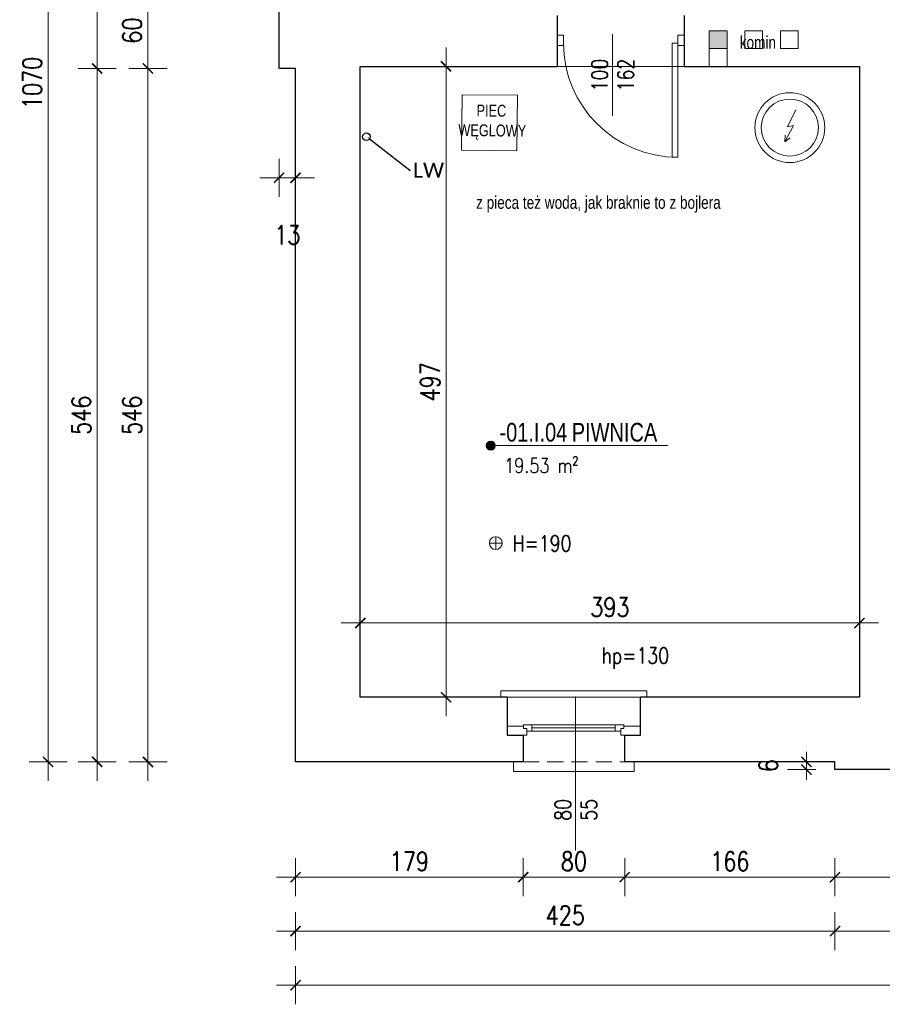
# Model space of a CAD drawing. Header units: millimetres. Extents: x 284606 to 569416, y -192995 to -95103.
# Tile 46 of 178: x 286775 to 287454, y -101558 to -100782. Entities that reach past the tile are written whole.
import ezdxf
from ezdxf import colors
from ezdxf.entities.mleader import LeaderData, LeaderLine
from ezdxf.enums import TextEntityAlignment as Align
from ezdxf.lldxf.tags import DXFTag
from ezdxf.math import Vec2, Vec3

# ---------------------------------------------------------------- set-up
doc = ezdxf.new("R2010")
doc.units = ezdxf.units.MM
doc.linetypes.add('HIDDEN', pattern=[9.525, 6.35, -3.175])
doc.layers.get('0').update_dxf_attribs({"lineweight": 0})
for name, color, linetype, lineweight in [('!STR_Konstrukcja 0.20', 200, 'Continuous', 20), ('!STR_Konstrukcja 0.30', 64, 'Continuous', 30), ('!STR_Opisy 0.09', 8, 'Continuous', 9), ('!STR_Przerywana 0.09', 8, 'HIDDEN', 9), ('!STR_Stolarka drzwiowa', 30, 'Continuous', 15), ('!STR_Stolarka okienna', 72, 'Continuous', 15), ('!STR_Wymiarowanie', 254, 'Continuous', 9)]:
    doc.layers.add(name, color=color, linetype=linetype, lineweight=lineweight)
doc.layers.add('!STR_Obrysy pomieszczeń', color=215, linetype='Continuous', lineweight=9, plot=False)
for name, color, linetype, lineweight, true_color in [('!STR_Wentylacja', 7, 'Continuous', 15, 0x3399ff), ('EKO Wyposażenie', 7, 'Continuous', 5, 0x919191), ('IS_Powrót', 5, 'SOLID', 30, 0x0000ff)]:
    doc.layers.add(name, color=color, linetype=linetype, lineweight=lineweight, true_color=true_color)
doc.styles.add('1_50', font='txt', dxfattribs={"width": 0.8})
doc.styles.add('AB_Arial', font='NirmalaS.ttf')
doc.styles.add('EKO 1-10', font='romans.shx', dxfattribs={"width": 0.8, "height": 15})
doc.styles.add('EKO 1-5', font='romans.shx', dxfattribs={"width": 0.8, "height": 10})
doc.styles.get("Standard").update_dxf_attribs({"font": 'calibri.ttf'})
tags = doc.linetypes.add('SOLID', pattern=[10, 10, 0]).pattern_tags.tags
tags[6:7] = [DXFTag(74, 4), DXFTag(75, 0), DXFTag(340, '0'), DXFTag(46, 0.0), DXFTag(50, 0.0), DXFTag(44, 0.0), DXFTag(45, 0.0)]
tags[4:5] = [DXFTag(74, 4), DXFTag(75, 0), DXFTag(340, '0'), DXFTag(46, 0.0), DXFTag(50, 0.0), DXFTag(44, 0.0), DXFTag(45, 0.0)]
doc.dimstyles.new('EKO wymiar 1-10', dxfattribs={"dimtxt": 15, "dimasz": 8, "dimexe": 15, "dimexo": 15, "dimgap": 5, "dimtad": 1, "dimdec": 0, "dimtxsty": 'EKO 1-10', "dimblk": 'ARCHTICK', "dimcen": 10, "dimdle": 15, "dimclrd": 256, "dimclre": 256, "dimclrt": 256, "dimazin": 2, "dimtfac": 1, "dimtdec": 0, "dimtmove": 2, "dimatfit": 3, "dimldrblk": 'ARCHTICK', "dimfxl": 15, "dimfxlon": 1, "dimlwd": -1, "dimlwe": -1, "dimarcsym": 0})

# ---------------------------------------------------------------- blocks, each defined once
blk = doc.blocks.new('_ArchTick')
at = {"color": 0, "linetype": 'ByBlock', "const_width": 0.15}
blk.add_lwpolyline([(-0.5, -0.5), (0.5, 0.5)], dxfattribs=at)
blk = doc.blocks.new('*D242')
at = {"layer": '!STR_Wymiarowanie', "ltscale": 1.5, "transparency": 16777216}
for p, q in [((287043.04, -101242.4), (287043.04, -101272.4)), ((287436.04, -101242.4), (287436.04, -101272.4)), ((287028.04, -101257.4), (287451.04, -101257.4))]:
    blk.add_line(p, q, dxfattribs=at)
at = {"layer": 'Defpoints', "color": 0, "ltscale": 1.5, "transparency": 16777216}
for p in [(287043.04, -100818.86), (287436.04, -100818.86), (287436.04, -101257.4)]:
    blk.add_point(p, dxfattribs=at)
at = {"layer": '!STR_Wymiarowanie', "ltscale": 1.5, "transparency": 16777216, "xscale": 8, "yscale": 8, "zscale": 8, "rotation": 180}
blk.add_blockref('_ArchTick', (287043.04, -101257.4), dxfattribs=at)
at = {"layer": '!STR_Wymiarowanie', "ltscale": 1.5, "transparency": 16777216, "xscale": 8, "yscale": 8, "zscale": 8}
blk.add_blockref('_ArchTick', (287436.04, -101257.4), dxfattribs=at)
at = {"layer": '!STR_Wymiarowanie', "ltscale": 1.5, "transparency": 16777216, "insert": (287239.54, -101244.9), "char_height": 15, "attachment_point": 5, "style": 'EKO 1-10'}
blk.add_mtext('393', dxfattribs=at)
blk = doc.blocks.new('*D243')
at = {"layer": '!STR_Wymiarowanie', "ltscale": 1.5, "transparency": 16777216}
for p, q in [((287110.54, -101330.86), (287110.54, -100803.86)), ((287095.54, -100818.86), (287125.54, -100818.86)), ((287095.54, -101315.86), (287125.54, -101315.86))]:
    blk.add_line(p, q, dxfattribs=at)
at = {"layer": 'Defpoints', "color": 0, "ltscale": 1.5, "transparency": 16777216}
for p in [(287043.04, -100818.86), (287110.54, -100818.86), (287043.04, -101315.86)]:
    blk.add_point(p, dxfattribs=at)
at = {"layer": '!STR_Wymiarowanie', "ltscale": 1.5, "transparency": 16777216, "xscale": 8, "yscale": 8, "zscale": 8}
for p, rotation in [((287110.54, -100818.86), 90), ((287110.54, -101315.86), 270)]:
    blk.add_blockref('_ArchTick', p, dxfattribs=dict(at, rotation=rotation))
at = {"layer": '!STR_Wymiarowanie', "ltscale": 1.5, "transparency": 16777216, "insert": (287098.04, -101067.36), "char_height": 15, "attachment_point": 5, "rotation": 90, "style": 'EKO 1-10'}
blk.add_mtext('497', dxfattribs=at)
blk = doc.blocks.new('*U225')
at = {"layer": '!STR_Konstrukcja 0.20', "linetype": 'Continuous', "lineweight": 15}
for points in [[(8.12, 50.87), (0.62, 50.87), (0.62, 58.37), (95.62, 58.37), (95.62, 50.87), (88.12, 50.87)], [(-4.38, -0.13), (-9.38, -0.13), (-9.38, -5.13), (105.62, -5.13), (105.62, -0.13), (100.62, -0.13)]]:
    blk.add_lwpolyline(points, dxfattribs=at)
at = {"layer": '!STR_Konstrukcja 0.30', "ltscale": 2}
for points in [[(-4.38, -0.13), (-4.38, 29.68), (8.12, 29.68), (8.12, 50.87)], [(88.12, 50.87), (88.12, 29.68), (100.62, 29.68), (100.62, -0.13)]]:
    blk.add_lwpolyline(points, dxfattribs=at)
at = {"layer": '!STR_Przerywana 0.09', "ltscale": 2}
for points in [[(8.12, 50.87), (88.12, 50.87)], [(-4.38, -0.13), (100.62, -0.13)]]:
    blk.add_lwpolyline(points, dxfattribs=at)
at = {"layer": '!STR_Stolarka okienna', "ltscale": 0.3}
for points in [[(-4.38, 22.64), (-4.38, 29.68), (11.02, 29.68), (11.02, 24.55), (8.52, 24.55), (8.52, 22.64), (-4.38, 22.64)], [(87.55, 21.56), (87.55, 24.55), (85.05, 24.55), (85.05, 26.7), (11.02, 26.7), (11.02, 24.55), (8.52, 24.55), (8.52, 21.56), (87.55, 21.56)], [(15.12, 26.7), (15.12, 21.56)], [(80.62, 24.13), (15.12, 24.13)], [(80.62, 21.56), (80.62, 26.7)], [(100.62, 22.64), (100.62, 29.68), (85.05, 29.68), (85.05, 24.55), (87.55, 24.55), (87.55, 22.64), (100.62, 22.64)]]:
    blk.add_lwpolyline(points, dxfattribs=at)
blk = doc.blocks.new('*U109')
at = {"layer": '!STR_Opisy 0.09', "linetype": 'Continuous'}
blk.add_line((0, 32.11), (0, -89.22), dxfattribs=at)
at = {"layer": '!STR_Opisy 0.09', "linetype": 'Continuous', "style": 'EKO 1-5', "width": 0.8}
blk.add_attdef('SZER', text='', height=12.5, rotation=270, dxfattribs=at).set_placement((0, 0), align=Align.BOTTOM_CENTER)
at = {"layer": '!STR_Opisy 0.09', "ltscale": 0.7, "style": 'EKO 1-5', "width": 0.8}
blk.add_attdef('WYS', text='', height=12.5, rotation=270, dxfattribs=at).set_placement((-10.53, 0), align=Align.MIDDLE_CENTER)
at = {"layer": '!STR_Opisy 0.09', "linetype": 'Continuous', "style": 'EKO 1-5', "width": 0.8}
blk.add_attdef('HP=', (-20.48, -115.31), '', height=12.5, rotation=180, dxfattribs=at)
blk = doc.blocks.new('wysokosc2')
at = {"ltscale": 2}
for points in [[(-5.06, 0.04), (5.03, 0.04)], [(0, 5.1), (0, -5.1)]]:
    blk.add_lwpolyline(points, dxfattribs=at)
blk.add_circle((0, 0), 5.03, dxfattribs=at)
at = {"ltscale": 2, "style": 'EKO 1-5', "width": 0.8}
blk.add_attdef('WYS', (13.29, -6.01), '', height=12.5, dxfattribs=at)
blk = doc.blocks.new('PIEC KAFLOWY')
at = {"layer": 'EKO Wyposażenie'}
blk.add_lwpolyline([(12.5, -14.8), (73.2, -14.8), (73.2, -75.5), (12.5, -75.5)], close=True, dxfattribs=at)
at = {"layer": 'EKO Wyposażenie', "insert": (33.9, -25.4), "char_height": 19.5, "attachment_point": 1, "style": '1_50'}
blk.add_mtext_dynamic_manual_height_columns('\\pi-5.3249;{\\H0.66667x;PIEC \\P\\pi-25.002;WĘGLOWY}', width=18.247, gutter_width=12.5, heights=[0], dxfattribs=at)
blk = doc.blocks.new('*U361')
at = {"layer": '!STR_Opisy 0.09', "linetype": 'Continuous'}
blk.add_line((-51.51, 6.91), (-51.51, -57.31), dxfattribs=at)
at = {"layer": '!STR_Stolarka drzwiowa'}
for points in [[(-90, 6.2), (-95, 6.2), (-95, -1.8), (-90, -1.8)], [(0, 0), (0, -90), (-4.38, -90), (-4.38, 0)], [(5, 6.2), (0, 6.2), (0, -1.8), (5, -1.8)]]:
    blk.add_lwpolyline(points, close=True, dxfattribs=at)
blk.add_arc((0, 0), 90, 180, 270, dxfattribs=at)
at = {"layer": '!STR_Opisy 0.09', "linetype": 'Continuous', "style": 'EKO 1-10', "width": 0.8}
blk.add_attdef('SZER', text='', height=12.5, rotation=90, dxfattribs=at).set_placement((-51.51, -25.2), align=Align.BOTTOM_CENTER)
at = {"layer": '!STR_Opisy 0.09', "ltscale": 0.7, "style": 'EKO 1-10', "width": 0.8}
blk.add_attdef('WYS', text='', height=12.5, rotation=90, dxfattribs=at).set_placement((-40.99, -25.2), align=Align.MIDDLE_CENTER)
blk = doc.blocks.new('bojler2')
for p, q in [((3.54, -15.77), (-2.89, -29.13)), ((1.82, -28.1), (-5.12, -40.79)), ((-2.89, -29.13), (1.82, -28.1)), ((-5.12, -40.79), (-4.81, -35.54)), ((-5.12, -40.79), (-0.84, -37.72))]:
    blk.add_line(p, q)
for radius in [27.5, 22.5]:
    blk.add_circle((-1.11, -29.71), radius)
blk = doc.blocks.new('*D376')
at = {"layer": '!STR_Wymiarowanie', "ltscale": 1.5, "transparency": 16777216}
for p, q in [((287394.32, -101366.86), (287394.32, -101358.86)), ((287401.79, -101366.86), (287379.32, -101366.86)), ((287394.32, -101366.86), (287394.32, -101372.86)), ((287401.79, -101372.86), (287379.32, -101372.86)), ((287394.32, -101372.86), (287394.32, -101380.86))]:
    blk.add_line(p, q, dxfattribs=at)
at = {"layer": 'Defpoints', "color": 0, "ltscale": 1.5, "transparency": 16777216}
for p in [(287416.79, -101366.86), (287394.32, -101372.86), (287416.79, -101372.86)]:
    blk.add_point(p, dxfattribs=at)
at = {"layer": '!STR_Wymiarowanie', "ltscale": 1.5, "transparency": 16777216, "xscale": 8, "yscale": 8, "zscale": 8}
for p, rotation in [((287394.32, -101366.86), 270), ((287394.32, -101372.86), 90)]:
    blk.add_blockref('_ArchTick', p, dxfattribs=dict(at, rotation=rotation))
at = {"layer": '!STR_Wymiarowanie', "ltscale": 1.5, "transparency": 16777216, "insert": (287364.32, -101369.86), "char_height": 15, "attachment_point": 5, "rotation": 90, "style": 'EKO 1-10'}
blk.add_mtext('6', dxfattribs=at)
blk = doc.blocks.new('*D377')
at = {"layer": '!STR_Wymiarowanie', "ltscale": 1.5, "transparency": 16777216}
for p, q in [((286979.04, -100891.61), (286979.04, -100921.61)), ((286992.04, -100891.61), (286992.04, -100921.61)), ((287007.04, -100906.61), (286964.04, -100906.61))]:
    blk.add_line(p, q, dxfattribs=at)
at = {"layer": 'Defpoints', "color": 0, "ltscale": 1.5, "transparency": 16777216}
for p in [(286979.04, -100820.51), (286992.04, -100820.51), (286979.04, -100906.61)]:
    blk.add_point(p, dxfattribs=at)
at = {"layer": '!STR_Wymiarowanie', "ltscale": 1.5, "transparency": 16777216, "xscale": 8, "yscale": 8, "zscale": 8, "rotation": 180}
blk.add_blockref('_ArchTick', (286979.04, -100906.61), dxfattribs=at)
at = {"layer": '!STR_Wymiarowanie', "ltscale": 1.5, "transparency": 16777216, "xscale": 8, "yscale": 8, "zscale": 8}
blk.add_blockref('_ArchTick', (286992.04, -100906.61), dxfattribs=at)
at = {"layer": '!STR_Wymiarowanie', "ltscale": 1.5, "transparency": 16777216, "insert": (286985.54, -100951.61), "char_height": 15, "attachment_point": 5, "style": 'EKO 1-10'}
blk.add_mtext('13', dxfattribs=at)
blk = doc.blocks.new('*D407')
at = {"layer": '!STR_Wymiarowanie', "ltscale": 1.5, "transparency": 16777216}
for p, q in [((286875.84, -100745.8), (286875.84, -100835.51)), ((286890.84, -100760.8), (286860.84, -100760.8)), ((286890.84, -100820.51), (286860.84, -100820.51))]:
    blk.add_line(p, q, dxfattribs=at)
at = {"layer": 'Defpoints', "color": 0, "ltscale": 1.5, "transparency": 16777216}
for p in [(286979.04, -100760.8), (286875.84, -100820.51), (286979.04, -100820.51)]:
    blk.add_point(p, dxfattribs=at)
at = {"layer": '!STR_Wymiarowanie', "ltscale": 1.5, "transparency": 16777216, "xscale": 8, "yscale": 8, "zscale": 8}
for p, rotation in [((286875.84, -100760.8), 90), ((286875.84, -100820.51), 270)]:
    blk.add_blockref('_ArchTick', p, dxfattribs=dict(at, rotation=rotation))
at = {"layer": '!STR_Wymiarowanie', "ltscale": 1.5, "transparency": 16777216, "insert": (286863.34, -100790.66), "char_height": 15, "attachment_point": 5, "rotation": 90, "style": 'EKO 1-10'}
blk.add_mtext('60', dxfattribs=at)
blk = doc.blocks.new('*D408')
at = {"layer": '!STR_Wymiarowanie', "ltscale": 1.5, "transparency": 16777216}
for p, q in [((286875.84, -100805.51), (286875.84, -101381.86)), ((286890.84, -100820.51), (286860.84, -100820.51)), ((286890.84, -101366.86), (286860.84, -101366.86))]:
    blk.add_line(p, q, dxfattribs=at)
at = {"layer": 'Defpoints', "color": 0, "ltscale": 1.5, "transparency": 16777216}
for p in [(286979.04, -100820.51), (286875.84, -101366.86), (286992.04, -101366.86)]:
    blk.add_point(p, dxfattribs=at)
at = {"layer": '!STR_Wymiarowanie', "ltscale": 1.5, "transparency": 16777216, "xscale": 8, "yscale": 8, "zscale": 8}
for p, rotation in [((286875.84, -100820.51), 90), ((286875.84, -101366.86), 270)]:
    blk.add_blockref('_ArchTick', p, dxfattribs=dict(at, rotation=rotation))
at = {"layer": '!STR_Wymiarowanie', "ltscale": 1.5, "transparency": 16777216, "insert": (286863.34, -101093.69), "char_height": 15, "attachment_point": 5, "rotation": 90, "style": 'EKO 1-10'}
blk.add_mtext('546', dxfattribs=at)
blk = doc.blocks.new('*D409')
at = {"layer": '!STR_Wymiarowanie', "ltscale": 1.5, "transparency": 16777216}
for p, q in [((286835.87, -101381.86), (286835.87, -100805.51)), ((286850.87, -100820.51), (286820.87, -100820.51)), ((286850.87, -101366.86), (286820.87, -101366.86))]:
    blk.add_line(p, q, dxfattribs=at)
at = {"layer": 'Defpoints', "color": 0, "ltscale": 1.5, "transparency": 16777216}
for p in [(286835.87, -100820.51), (286992.04, -100820.51), (286992.04, -101366.86)]:
    blk.add_point(p, dxfattribs=at)
at = {"layer": '!STR_Wymiarowanie', "ltscale": 1.5, "transparency": 16777216, "xscale": 8, "yscale": 8, "zscale": 8}
for p, rotation in [((286835.87, -100820.51), 90), ((286835.87, -101366.86), 270)]:
    blk.add_blockref('_ArchTick', p, dxfattribs=dict(at, rotation=rotation))
at = {"layer": '!STR_Wymiarowanie', "ltscale": 1.5, "transparency": 16777216, "insert": (286823.37, -101093.69), "char_height": 15, "attachment_point": 5, "rotation": 90, "style": 'EKO 1-10'}
blk.add_mtext('546', dxfattribs=at)
blk = doc.blocks.new('*D410')
at = {"layer": '!STR_Wymiarowanie', "ltscale": 1.5, "transparency": 16777216}
for p, q in [((286835.87, -100835.51), (286835.87, -100281.86)), ((286850.87, -100296.86), (286820.87, -100296.86)), ((286850.87, -100820.51), (286820.87, -100820.51))]:
    blk.add_line(p, q, dxfattribs=at)
at = {"layer": 'Defpoints', "color": 0, "ltscale": 1.5, "transparency": 16777216}
for p in [(286835.87, -100296.86), (286979.04, -100296.86), (286992.04, -100820.51)]:
    blk.add_point(p, dxfattribs=at)
at = {"layer": '!STR_Wymiarowanie', "ltscale": 1.5, "transparency": 16777216, "xscale": 8, "yscale": 8, "zscale": 8}
for p, rotation in [((286835.87, -100296.86), 90), ((286835.87, -100820.51), 270)]:
    blk.add_blockref('_ArchTick', p, dxfattribs=dict(at, rotation=rotation))
at = {"layer": '!STR_Wymiarowanie', "ltscale": 1.5, "transparency": 16777216, "insert": (286823.37, -100558.69), "char_height": 15, "attachment_point": 5, "rotation": 90, "style": 'EKO 1-10'}
blk.add_mtext('524', dxfattribs=at)
blk = doc.blocks.new('*D411')
at = {"layer": '!STR_Wymiarowanie', "ltscale": 1.5, "transparency": 16777216}
for p, q in [((286797.17, -100281.86), (286797.17, -101381.86)), ((286812.17, -100296.86), (286782.17, -100296.86)), ((286812.17, -101366.86), (286782.17, -101366.86))]:
    blk.add_line(p, q, dxfattribs=at)
at = {"layer": 'Defpoints', "color": 0, "ltscale": 1.5, "transparency": 16777216}
for p in [(286979.04, -100296.86), (286797.17, -101366.86), (286979.04, -101366.86)]:
    blk.add_point(p, dxfattribs=at)
at = {"layer": '!STR_Wymiarowanie', "ltscale": 1.5, "transparency": 16777216, "xscale": 8, "yscale": 8, "zscale": 8}
for p, rotation in [((286797.17, -100296.86), 90), ((286797.17, -101366.86), 270)]:
    blk.add_blockref('_ArchTick', p, dxfattribs=dict(at, rotation=rotation))
at = {"layer": '!STR_Wymiarowanie', "ltscale": 1.5, "transparency": 16777216, "insert": (286784.67, -100831.86), "char_height": 15, "attachment_point": 5, "rotation": 90, "style": 'EKO 1-10'}
blk.add_mtext('1070', dxfattribs=at)
blk = doc.blocks.new('*D412')
at = {"layer": '!STR_Wymiarowanie', "ltscale": 1.5, "transparency": 16777216}
for p, q in [((286992.04, -101442.68), (286992.04, -101472.68)), ((287171.21, -101442.68), (287171.21, -101472.68)), ((286977.04, -101457.68), (287186.21, -101457.68))]:
    blk.add_line(p, q, dxfattribs=at)
at = {"layer": 'Defpoints', "color": 0, "ltscale": 1.5, "transparency": 16777216}
for p in [(287171.21, -101356.26), (286992.04, -101366.86), (287171.21, -101457.68)]:
    blk.add_point(p, dxfattribs=at)
at = {"layer": '!STR_Wymiarowanie', "ltscale": 1.5, "transparency": 16777216, "xscale": 8, "yscale": 8, "zscale": 8, "rotation": 180}
blk.add_blockref('_ArchTick', (286992.04, -101457.68), dxfattribs=at)
at = {"layer": '!STR_Wymiarowanie', "ltscale": 1.5, "transparency": 16777216, "xscale": 8, "yscale": 8, "zscale": 8}
blk.add_blockref('_ArchTick', (287171.21, -101457.68), dxfattribs=at)
at = {"layer": '!STR_Wymiarowanie', "ltscale": 1.5, "transparency": 16777216, "insert": (287081.63, -101445.18), "char_height": 15, "attachment_point": 5, "style": 'EKO 1-10'}
blk.add_mtext('179', dxfattribs=at)
blk = doc.blocks.new('*D413')
at = {"layer": '!STR_Wymiarowanie', "ltscale": 1.5, "transparency": 16777216}
for p, q in [((287171.21, -101442.68), (287171.21, -101472.68)), ((287251.21, -101442.68), (287251.21, -101472.68)), ((287156.21, -101457.68), (287266.21, -101457.68))]:
    blk.add_line(p, q, dxfattribs=at)
at = {"layer": 'Defpoints', "color": 0, "ltscale": 1.5, "transparency": 16777216}
for p in [(287171.21, -101356.26), (287251.21, -101356.26), (287251.21, -101457.68)]:
    blk.add_point(p, dxfattribs=at)
at = {"layer": '!STR_Wymiarowanie', "ltscale": 1.5, "transparency": 16777216, "xscale": 8, "yscale": 8, "zscale": 8, "rotation": 180}
blk.add_blockref('_ArchTick', (287171.21, -101457.68), dxfattribs=at)
at = {"layer": '!STR_Wymiarowanie', "ltscale": 1.5, "transparency": 16777216, "xscale": 8, "yscale": 8, "zscale": 8}
blk.add_blockref('_ArchTick', (287251.21, -101457.68), dxfattribs=at)
at = {"layer": '!STR_Wymiarowanie', "ltscale": 1.5, "transparency": 16777216, "insert": (287211.21, -101445.18), "char_height": 15, "attachment_point": 5, "style": 'EKO 1-10'}
blk.add_mtext('80', dxfattribs=at)
blk = doc.blocks.new('*D414')
at = {"layer": '!STR_Wymiarowanie', "ltscale": 1.5, "transparency": 16777216}
for p, q in [((287251.21, -101442.68), (287251.21, -101472.68)), ((287416.79, -101442.68), (287416.79, -101472.68)), ((287236.21, -101457.68), (287431.79, -101457.68))]:
    blk.add_line(p, q, dxfattribs=at)
at = {"layer": 'Defpoints', "color": 0, "ltscale": 1.5, "transparency": 16777216}
for p in [(287251.21, -101356.26), (287416.79, -101366.86), (287416.79, -101457.68)]:
    blk.add_point(p, dxfattribs=at)
at = {"layer": '!STR_Wymiarowanie', "ltscale": 1.5, "transparency": 16777216, "xscale": 8, "yscale": 8, "zscale": 8, "rotation": 180}
blk.add_blockref('_ArchTick', (287251.21, -101457.68), dxfattribs=at)
at = {"layer": '!STR_Wymiarowanie', "ltscale": 1.5, "transparency": 16777216, "xscale": 8, "yscale": 8, "zscale": 8}
blk.add_blockref('_ArchTick', (287416.79, -101457.68), dxfattribs=at)
at = {"layer": '!STR_Wymiarowanie', "ltscale": 1.5, "transparency": 16777216, "insert": (287334, -101445.18), "char_height": 15, "attachment_point": 5, "style": 'EKO 1-10'}
blk.add_mtext('166', dxfattribs=at)
blk = doc.blocks.new('*D415')
at = {"layer": '!STR_Wymiarowanie', "ltscale": 1.5, "transparency": 16777216}
for p, q in [((287416.79, -101442.68), (287416.79, -101472.68)), ((287547.69, -101442.68), (287547.69, -101472.68)), ((287401.79, -101457.68), (287562.69, -101457.68))]:
    blk.add_line(p, q, dxfattribs=at)
at = {"layer": 'Defpoints', "color": 0, "ltscale": 1.5, "transparency": 16777216}
for p in [(287416.79, -101366.86), (287547.69, -101362.26), (287547.69, -101457.68)]:
    blk.add_point(p, dxfattribs=at)
at = {"layer": '!STR_Wymiarowanie', "ltscale": 1.5, "transparency": 16777216, "xscale": 8, "yscale": 8, "zscale": 8, "rotation": 180}
blk.add_blockref('_ArchTick', (287416.79, -101457.68), dxfattribs=at)
at = {"layer": '!STR_Wymiarowanie', "ltscale": 1.5, "transparency": 16777216, "xscale": 8, "yscale": 8, "zscale": 8}
blk.add_blockref('_ArchTick', (287547.69, -101457.68), dxfattribs=at)
at = {"layer": '!STR_Wymiarowanie', "ltscale": 1.5, "transparency": 16777216, "insert": (287482.24, -101445.18), "char_height": 15, "attachment_point": 5, "style": 'EKO 1-10'}
blk.add_mtext('131', dxfattribs=at)
blk = doc.blocks.new('*D428')
at = {"layer": '!STR_Wymiarowanie', "ltscale": 1.5, "transparency": 16777216}
for p, q in [((286992.04, -101485.16), (286992.04, -101515.16)), ((287416.79, -101485.16), (287416.79, -101515.16)), ((286977.04, -101500.16), (287431.79, -101500.16))]:
    blk.add_line(p, q, dxfattribs=at)
at = {"layer": 'Defpoints', "color": 0, "ltscale": 1.5, "transparency": 16777216}
for p in [(286992.04, -101366.86), (287416.79, -101372.86), (287416.79, -101500.16)]:
    blk.add_point(p, dxfattribs=at)
at = {"layer": '!STR_Wymiarowanie', "ltscale": 1.5, "transparency": 16777216, "xscale": 8, "yscale": 8, "zscale": 8, "rotation": 180}
blk.add_blockref('_ArchTick', (286992.04, -101500.16), dxfattribs=at)
at = {"layer": '!STR_Wymiarowanie', "ltscale": 1.5, "transparency": 16777216, "xscale": 8, "yscale": 8, "zscale": 8}
blk.add_blockref('_ArchTick', (287416.79, -101500.16), dxfattribs=at)
at = {"layer": '!STR_Wymiarowanie', "ltscale": 1.5, "transparency": 16777216, "insert": (287204.42, -101487.66), "char_height": 15, "attachment_point": 5, "style": 'EKO 1-10'}
blk.add_mtext('425', dxfattribs=at)
blk = doc.blocks.new('*D429')
at = {"layer": '!STR_Wymiarowanie', "ltscale": 1.5, "transparency": 16777216}
for p, q in [((287416.79, -101485.16), (287416.79, -101515.16)), ((287882.05, -101485.16), (287882.05, -101515.16)), ((287401.79, -101500.16), (287897.05, -101500.16))]:
    blk.add_line(p, q, dxfattribs=at)
at = {"layer": 'Defpoints', "color": 0, "ltscale": 1.5, "transparency": 16777216}
for p in [(287416.79, -101372.86), (287882.05, -101385.86), (287882.05, -101500.16)]:
    blk.add_point(p, dxfattribs=at)
at = {"layer": '!STR_Wymiarowanie', "ltscale": 1.5, "transparency": 16777216, "xscale": 8, "yscale": 8, "zscale": 8, "rotation": 180}
blk.add_blockref('_ArchTick', (287416.79, -101500.16), dxfattribs=at)
at = {"layer": '!STR_Wymiarowanie', "ltscale": 1.5, "transparency": 16777216, "xscale": 8, "yscale": 8, "zscale": 8}
blk.add_blockref('_ArchTick', (287882.05, -101500.16), dxfattribs=at)
at = {"layer": '!STR_Wymiarowanie', "ltscale": 1.5, "transparency": 16777216, "insert": (287649.42, -101487.66), "char_height": 15, "attachment_point": 5, "style": 'EKO 1-10'}
blk.add_mtext('465', dxfattribs=at)
blk = doc.blocks.new('*D432')
at = {"layer": '!STR_Wymiarowanie', "ltscale": 1.5, "transparency": 16777216}
for p, q in [((286992.04, -101527.83), (286992.04, -101557.83)), ((288896.38, -101527.83), (288896.38, -101557.83)), ((288911.38, -101542.83), (286977.04, -101542.83))]:
    blk.add_line(p, q, dxfattribs=at)
at = {"layer": 'Defpoints', "color": 0, "ltscale": 1.5, "transparency": 16777216}
for p in [(286992.04, -101366.86), (288896.38, -101366.86), (286992.04, -101542.83)]:
    blk.add_point(p, dxfattribs=at)
at = {"layer": '!STR_Wymiarowanie', "ltscale": 1.5, "transparency": 16777216, "xscale": 8, "yscale": 8, "zscale": 8, "rotation": 180}
blk.add_blockref('_ArchTick', (286992.04, -101542.83), dxfattribs=at)
at = {"layer": '!STR_Wymiarowanie', "ltscale": 1.5, "transparency": 16777216, "xscale": 8, "yscale": 8, "zscale": 8}
blk.add_blockref('_ArchTick', (288896.38, -101542.83), dxfattribs=at)
at = {"layer": '!STR_Wymiarowanie', "ltscale": 1.5, "transparency": 16777216, "insert": (287944.21, -101530.33), "char_height": 15, "attachment_point": 5, "style": 'EKO 1-10'}
blk.add_mtext('1904', dxfattribs=at)
blk = doc.blocks.new('*U506')
at = {"ltscale": 0.3}
blk.add_hatch(color=256, dxfattribs=at).paths.add_polyline_path([(-0.91, 50, 1), (6.82, 50, 1)])
at = {"ltscale": 1.5}
blk.add_line((17.59, 50), (154.57, 50), dxfattribs=at)
at = {"ltscale": 0.3}
blk.add_lwpolyline([(17.59, 50), (2.95, 50)], dxfattribs=at)
blk.add_circle((2.95, 50), 3.86, dxfattribs=at)
at = {"ltscale": 1.5, "width": 0.8}
for tag, p, height, style in [('NR_POM.', (10.51, 53.45), 16, 'AB_Arial'), ('NAZWA_POMIESZCZENIA', (66.91, 53.45), 16, 'AB_Arial'), ('POSADZKA', (9.08, 4), 12.5, 'EKO 1-5')]:
    blk.add_attdef(tag, p, '', height=height, rotation=0, dxfattribs=dict(at, style=style))
at = {"ltscale": 1.5, "style": 'EKO 1-5', "width": 0.8}
blk.add_attdef('POWIERZCHNIA', text='', height=12.5, rotation=0, dxfattribs=at).set_placement((78.06, 22.91), align=Align.BOTTOM_RIGHT)

msp = doc.modelspace()

# ---------------------------------------------------------------- hatches: boundary and pattern name
at = {"layer": '!STR_Wentylacja', "ltscale": 1.5}
h = msp.add_hatch(color=256, dxfattribs=at)
h.dxf.hatch_style = 1
h.paths.add_polyline_path([(287331.79, -100790.88), (287317.79, -100790.88), (287317.79, -100804.88), (287331.79, -100804.88)])

# ---------------------------------------------------------------- linework, layer by layer
at = {"layer": '!STR_Konstrukcja 0.30', "ltscale": 1.5}
for p, q in [((287198.04, -100778.86), (287198.04, -100818.86)), ((287298.04, -100778.86), (287298.04, -100818.86))]:
    msp.add_line(p, q, dxfattribs=at)
for points in [[(287171.21, -101366.86), (286992.04, -101366.86), (286992.04, -100820.51), (286979.04, -100820.51), (286979.04, -100760.8)], [(287158.71, -101315.86), (287043.04, -101315.86), (287043.04, -100818.86), (287198.04, -100818.86)], [(287298.04, -100818.86), (287436.04, -100818.86), (287436.04, -101315.86), (287263.71, -101315.86)], [(287547.69, -101372.86), (287416.79, -101372.86), (287416.79, -101366.86), (287251.21, -101366.86)]]:
    msp.add_lwpolyline(points, dxfattribs=at)
at = {"layer": '!STR_Obrysy pomieszczeń', "ltscale": 0.3}
msp.add_lwpolyline([(287043.04, -100818.86), (287436.04, -100818.86), (287436.04, -101315.86), (287043.04, -101315.86)], close=True, dxfattribs=at)
at = {"layer": '!STR_Wentylacja', "ltscale": 1.5}
for p, q in [((287317.79, -100804.88), (287317.79, -100818.86)), ((287331.79, -100804.88), (287331.79, -100818.86))]:
    msp.add_line(p, q, dxfattribs=at)
for points in [[(287317.79, -100790.88), (287317.79, -100804.88), (287331.79, -100804.88), (287331.79, -100790.88)], [(287345.79, -100790.88), (287345.79, -100804.88), (287359.79, -100804.88), (287359.79, -100790.88)], [(287373.79, -100790.88), (287373.79, -100804.88), (287387.79, -100804.88), (287387.79, -100790.88)]]:
    msp.add_lwpolyline(points, close=True, dxfattribs=at)
at = {"layer": '!STR_Wymiarowanie', "ltscale": 1.5}
msp.add_line((287298.04, -100818.86), (287198.04, -100818.86), dxfattribs=at)
at = {"layer": 'IS_Powrót', "linetype": 'ByBlock'}
msp.add_circle((287047.82, -100874.27), 3, dxfattribs=at)

# ---------------------------------------------------------------- block references
at = {"layer": '!STR_Konstrukcja 0.30', "ltscale": 1.5, "xscale": 0.7200000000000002, "yscale": 0.7200000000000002, "zscale": 0.7200000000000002, "rotation": 359.4112002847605}
msp.add_blockref('PIEC KAFLOWY', (287114.24, -100830.42), dxfattribs=at)
at = {"layer": '!STR_Konstrukcja 0.30', "ltscale": 1.5, "rotation": 180}
msp.add_blockref('*U109', (287212.53, -101404.62), dxfattribs=at).add_auto_attribs({'SZER': '80', 'WYS': '55', 'HP=': 'hp=130'})
at = {"layer": '!STR_Konstrukcja 0.30', "ltscale": 1.5, "xscale": -1, "rotation": 180}
msp.add_blockref('*U225', (287163.09, -101315.99), dxfattribs=at)
at = {"layer": '!STR_Opisy 0.09'}
ref = msp.add_blockref('*U506', (287142.95, -101163.63), dxfattribs=dict(at, xscale=0.9199999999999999, yscale=0.9199999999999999, zscale=0.9199999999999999))
ref.add_attrib('NAZWA_POM', 'PIWNICA', (287209.52, -101114.46), dxfattribs={"layer": '0', "ltscale": 1.5, "height": 14.72, "rotation": 0, "style": 'AB_Arial', "width": 0.8})
ref.add_attrib('NUMER_POM', '-01.I.04', (287152.62, -101114.46), dxfattribs={"layer": '0', "ltscale": 1.5, "height": 14.72, "rotation": 0, "style": 'AB_Arial', "width": 0.8})
ref.add_attrib('R-SURF', '19.53 m²', dxfattribs={"layer": '0', "ltscale": 1.5, "height": 11.5, "rotation": 0, "style": 'EKO 1-5', "width": 0.8}).set_placement((287214.76, -101142.56), align=Align.BOTTOM_RIGHT)
ref = msp.add_blockref('wysokosc2', (287149.71, -101194.48), dxfattribs=dict(at, xscale=-1, rotation=180))
ref.add_attrib('WYS', 'H=190', (287163, -101200.98), dxfattribs={"layer": '0', "ltscale": 2, "height": 12.5, "style": 'EKO 1-5', "width": 0.8})
at = {"layer": '!STR_Stolarka drzwiowa', "ltscale": 0.3}
msp.add_blockref('*U361', (287293.04, -100800.48), dxfattribs=at).add_auto_attribs({'WYS': '162', 'SZER': '100'})
at = {"layer": 'EKO Wyposażenie'}
msp.add_blockref('bojler2', (287382.34, -100837.41), dxfattribs=at)

# ---------------------------------------------------------------- texts
at = {"layer": '!STR_Obrysy pomieszczeń', "ltscale": 0.3, "char_height": 10, "attachment_point": 1, "style": '1_50'}
for s, insert in [('\\A1;komin', (287341.81, -100794.97)), ('\\A1;z pieca też woda, jak braknie to z bojlera', (287134.18, -100921.08))]:
    msp.add_mtext_dynamic_manual_height_columns(s, width=2231.7249, gutter_width=453.61, heights=[120.44], dxfattribs=dict(at, insert=insert))

# ---------------------------------------------------------------- dimensions: what is measured, and where the dimension line sits
at = {"layer": '!STR_Wymiarowanie', "ltscale": 1.5}
for base, p1, p2, picture, middle in [((286797.17, -101366.86), (286979.04, -100296.86), (286979.04, -101366.86), '*D411', (286784.67, -100831.86)), ((286835.87, -100296.86), (286992.04, -100820.51), (286979.04, -100296.86), '*D410', (286823.37, -100558.69)), ((286875.84, -100820.51), (286979.04, -100760.8), (286979.04, -100820.51), '*D407', (286863.34, -100790.66)), ((286835.87, -100820.51), (286992.04, -101366.86), (286992.04, -100820.51), '*D409', (286823.37, -101093.69)), ((286875.84, -101366.86), (286979.04, -100820.51), (286992.04, -101366.86), '*D408', (286863.34, -101093.69)), ((287110.54, -100818.86), (287043.04, -101315.86), (287043.04, -100818.86), '*D243', (287098.04, -101067.36)), ((287394.32, -101372.86), (287416.79, -101366.86), (287416.79, -101372.86), '*D376', (287364.32, -101369.86))]:
    dim = msp.add_linear_dim(base=base, p1=p1, p2=p2, angle=90, dimstyle='EKO wymiar 1-10', dxfattribs=at)
    dim.commit()
    dim.dimension.update_dxf_attribs({"geometry": picture, "text_midpoint": middle})
for base, p1, p2, picture, middle in [((286979.04, -100906.61), (286992.04, -100820.51), (286979.04, -100820.51), '*D377', (286985.54, -100951.61)), ((287436.04, -101257.4), (287043.04, -100818.86), (287436.04, -100818.86), '*D242', (287239.54, -101244.9)), ((287171.21, -101457.68), (286992.04, -101366.86), (287171.21, -101356.26), '*D412', (287081.63, -101445.18)), ((287251.21, -101457.68), (287171.21, -101356.26), (287251.21, -101356.26), '*D413', (287211.21, -101445.18)), ((287416.79, -101457.68), (287251.21, -101356.26), (287416.79, -101366.86), '*D414', (287334, -101445.18)), ((287416.79, -101500.16), (286992.04, -101366.86), (287416.79, -101372.86), '*D428', (287204.42, -101487.66)), ((286992.04, -101542.83), (288896.38, -101366.86), (286992.04, -101366.86), '*D432', (287944.21, -101530.33)), ((287547.69, -101457.68), (287416.79, -101366.86), (287547.69, -101362.26), '*D415', (287482.24, -101445.18)), ((287882.05, -101500.16), (287416.79, -101372.86), (287882.05, -101385.86), '*D429', (287649.42, -101487.66))]:
    dim = msp.add_linear_dim(base=base, p1=p1, p2=p2, dimstyle='EKO wymiar 1-10', dxfattribs=at)
    dim.commit()
    dim.dimension.update_dxf_attribs({"geometry": picture, "text_midpoint": middle})

# ---------------------------------------------------------------- leaders
ml = msp.add_multileader_mtext('Standard', dxfattribs=at)
ml.set_content('LW', color=256)
ml.set_leader_properties()
ml.build(insert=Vec2(0, 0))
ml.multileader.update_dxf_attribs({"text_right_attachment_type": 6, "dogleg_length": 0.36})
ctx = ml.context
ctx.base_point, ctx.char_height, ctx.plane_origin = Vec3(287082.5, -100900.67), 12, Vec3(280209.05, -103655.8)
ctx.right_attachment = 6
notes = []
notes.append((ctx, [(0, (1, 1, 0), (287082.14, -100900.67), (1, 0), 0.36, [(0, [(287048.24, -100874.28)], 0, [])])]))
ctx.mtext.insert, ctx.mtext.flow_direction = Vec3(287084.5, -100894.64), 5
for ctx, leaders in notes:
    for number, flags, end, landing, length, lines in leaders:
        leader = LeaderData()
        leader.index, (leader.has_last_leader_line, leader.has_dogleg_vector, leader.attachment_direction) = number, flags
        leader.last_leader_point, leader.dogleg_vector, leader.dogleg_length = Vec3(end), Vec3(landing), length
        for number, points, colour, breaks in lines:
            line = LeaderLine()
            line.index, line.vertices, line.color, line.breaks = number, Vec3.list(points), colors.encode_raw_color(colour), breaks
            leader.lines.append(line)
        ctx.leaders.append(leader)

doc.saveas('drawing.dxf')
